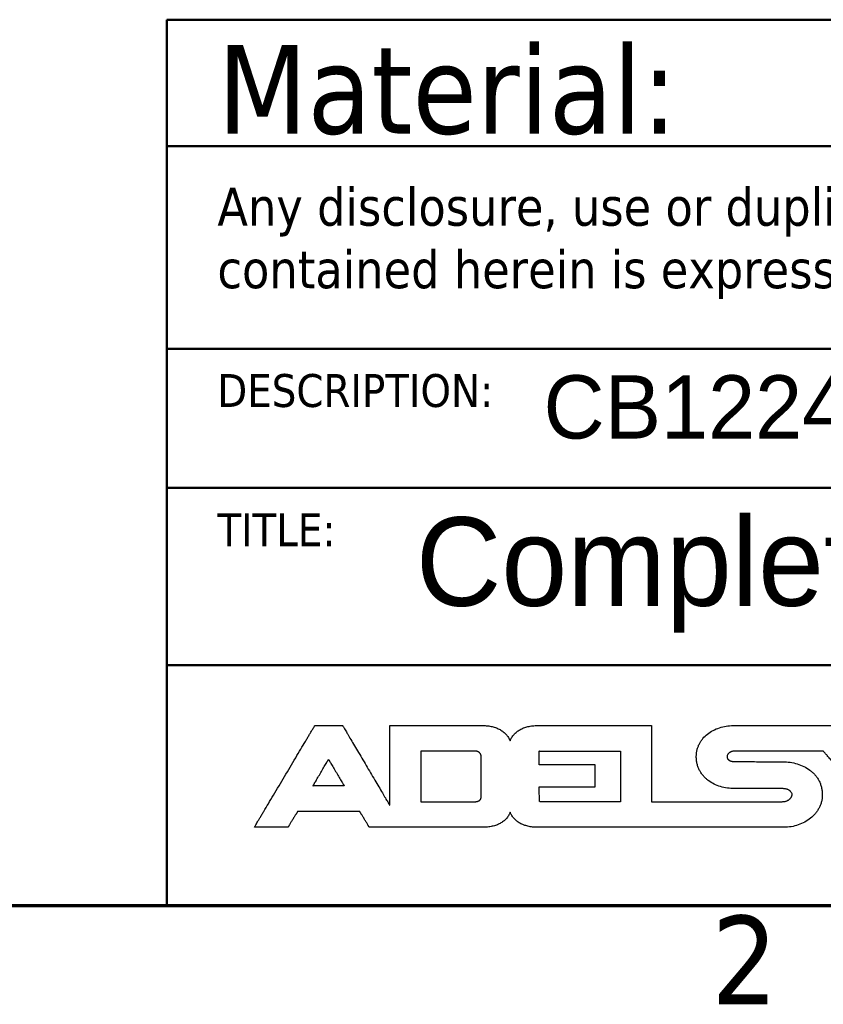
# Model space of a CAD drawing. Header units: millimetres. Extents: x -8 to 1688, y -8 to 1196.
# Tile 6 of 12: x 1145 to 1272, y 16 to 172. Entities that reach past the tile are written whole.
import ezdxf
from ezdxf.enums import TextEntityAlignment as Align

# ---------------------------------------------------------------- set-up
doc = ezdxf.new("R2010")
doc.units = ezdxf.units.MM
doc.header["$LTSCALE"] = 4
for name, color, linetype, lineweight in [('Bordo (ISO)', 7, 'Continuous', 70), ('Geometria schizzo (ISO)', 7, 'Continuous', 25), ('Simbolo (ISO)', 7, 'Continuous', 25), ('Titolo (ISO)', 7, 'Continuous', 50)]:
    doc.layers.add(name, color=color, linetype=linetype, lineweight=lineweight)
doc.styles.add('Stile testo106', font='tahoma.ttf')
doc.styles.add('Stile testo39', font='tahoma.ttf')
doc.styles.add('Stile testo96', font='txt')
doc.styles.add('Stile testo97', font='txt')
doc.styles.add('Testo nota (ISO)', font='tahoma.ttf')

# ---------------------------------------------------------------- blocks, each defined once
blk = doc.blocks.new('Bordi adel')
at = {"layer": 'Bordo (ISO)'}
blk.add_line((8, 8), (412, 8), dxfattribs=at)
at = {"layer": 'Simbolo (ISO)', "insert": (314.833, 7.6), "char_height": 3.5, "attachment_point": 2, "style": 'Testo nota (ISO)'}
blk.add_mtext('2', dxfattribs=at)
blk = doc.blocks.new('Cartigli ADEL system')
at = {"layer": 'Geometria schizzo (ISO)'}
for p, q in [((112.618, 100.01), (114.735, 100.01)), ((112.618, 97.979), (112.618, 100.01)), ((117.329, 99.997), (120.496, 99.997)), ((120.496, 99.997), (120.496, 97.991)), ((114.977, 99.796), (114.977, 98.193)), ((117.288, 99.447), (117.288, 99.967)), ((119.497, 99.447), (117.288, 99.447)), ((119.497, 98.58), (119.497, 99.447)), ((109.579, 98.624), (108.346, 98.624)), ((117.289, 98.58), (119.497, 98.58)), ((114.68, 97.979), (112.618, 97.979)), ((120.496, 97.991), (117.404, 97.991))]:
    blk.add_line(p, q, dxfattribs=at)
for points, knots in [([(106.029, 96.985), (106.032, 96.988), (106.041, 97.003), (106.06, 97.037), (106.092, 97.09), (106.135, 97.163), (106.189, 97.254), (106.253, 97.36), (106.325, 97.482), (106.436, 97.669), (106.59, 97.929), (106.864, 98.389), (107.223, 98.994), (107.583, 99.599), (107.856, 100.06), (108.011, 100.32), (108.122, 100.507), (108.194, 100.628), (108.257, 100.735), (108.311, 100.825), (108.354, 100.898), (108.386, 100.952), (108.406, 100.985), (108.415, 101), (108.417, 101.004)], [-0.4675195, -0.4675195, -0.4675195, -0.4675195, -0.4661783, -0.462269, -0.4559628, -0.4474308, -0.4368442, -0.4243744, -0.4101924, -0.3944696, -0.359086, -0.3195934, -0.2337597, -0.1479261, -0.1084335, -0.0730499, -0.0573271, -0.0431451, -0.0306753, -0.0200887, -0.0115567, -0.0052505, -0.0013412, 0, 0, 0, 0]), ([(108.417, 101.004), (108.418, 101.004), (108.422, 101.004), (108.431, 101.004), (108.446, 101.004), (108.466, 101.004), (108.491, 101.004), (108.52, 101.004), (108.553, 101.004), (108.604, 101.004), (108.675, 101.004), (108.801, 101.004), (108.967, 101.004), (109.133, 101.004), (109.259, 101.004), (109.33, 101.004), (109.381, 101.004), (109.414, 101.004), (109.443, 101.004), (109.468, 101.004), (109.488, 101.004), (109.503, 101.004), (109.512, 101.004), (109.516, 101.004), (109.517, 101.004)], [-0.1100027, -0.1100027, -0.1100027, -0.1100027, -0.1096871, -0.1087673, -0.1072835, -0.105276, -0.1027851, -0.0998511, -0.0965142, -0.0928148, -0.0844894, -0.0751971, -0.0550013, -0.0348055, -0.0255133, -0.0171879, -0.0134885, -0.0101516, -0.0072176, -0.0047267, -0.0027192, -0.0012354, -0.0003156, 0, 0, 0, 0]), ([(109.517, 101.004), (109.519, 101.001), (109.526, 100.989), (109.541, 100.963), (109.566, 100.921), (109.6, 100.864), (109.642, 100.793), (109.691, 100.709), (109.747, 100.614), (109.834, 100.468), (109.954, 100.264), (110.167, 99.903), (110.447, 99.429), (110.728, 98.954), (110.941, 98.593), (111.061, 98.39), (111.148, 98.243), (111.204, 98.148), (111.253, 98.064), (111.295, 97.993), (111.329, 97.936), (111.354, 97.894), (111.369, 97.868), (111.376, 97.856), (111.378, 97.853)], [-0.3659146, -0.3659146, -0.3659146, -0.3659146, -0.364865, -0.3618052, -0.3568695, -0.3501917, -0.341906, -0.3321461, -0.3210463, -0.3087405, -0.2810467, -0.250137, -0.1829573, -0.1157777, -0.0848679, -0.0571742, -0.0448683, -0.0337685, -0.0240087, -0.0157229, -0.0090451, -0.0041094, -0.0010497, 0, 0, 0, 0]), ([(111.378, 101.004), (111.381, 101.004), (111.395, 101.004), (111.425, 101.004), (111.474, 101.004), (111.541, 101.004), (111.623, 101.004), (111.721, 101.004), (111.831, 101.004), (112.002, 101.004), (112.239, 101.004), (112.659, 101.004), (113.211, 101.004), (113.763, 101.004), (114.183, 101.004), (114.419, 101.004), (114.59, 101.004), (114.701, 101.004), (114.798, 101.004), (114.881, 101.004), (114.947, 101.004), (114.996, 101.004), (115.026, 101.004), (115.04, 101.004), (115.044, 101.004)], [-0.3665778, -0.3665778, -0.3665778, -0.3665778, -0.3655263, -0.362461, -0.3575163, -0.3508265, -0.3425257, -0.3327482, -0.3216282, -0.3093001, -0.2815561, -0.2505903, -0.1832889, -0.1159875, -0.0850217, -0.0572778, -0.0449496, -0.0338297, -0.0240522, -0.0157514, -0.0090615, -0.0041168, -0.0010516, 0, 0, 0, 0]), ([(111.378, 97.853), (111.378, 97.856), (111.378, 97.868), (111.378, 97.894), (111.378, 97.936), (111.378, 97.993), (111.378, 98.064), (111.378, 98.148), (111.378, 98.243), (111.378, 98.39), (111.378, 98.593), (111.378, 98.954), (111.378, 99.429), (111.378, 99.903), (111.378, 100.264), (111.378, 100.468), (111.378, 100.614), (111.378, 100.709), (111.378, 100.793), (111.378, 100.864), (111.378, 100.921), (111.378, 100.963), (111.378, 100.989), (111.378, 101.001), (111.378, 101.004)], [-0.3150747, -0.3150747, -0.3150747, -0.3150747, -0.3141708, -0.3115362, -0.3072862, -0.3015363, -0.2944017, -0.2859979, -0.2764403, -0.2658442, -0.2419983, -0.2153831, -0.1575373, -0.0996916, -0.0730764, -0.0492304, -0.0386343, -0.0290767, -0.0206729, -0.0135384, -0.0077884, -0.0035384, -0.0009038, 0, 0, 0, 0]), ([(115.044, 101.004), (115.078, 101.004), (115.144, 101.003), (115.242, 100.994), (115.336, 100.982), (115.425, 100.964), (115.51, 100.941), (115.591, 100.913), (115.667, 100.881), (115.738, 100.844), (115.805, 100.803), (115.867, 100.758), (115.924, 100.708), (115.977, 100.655), (116.024, 100.597), (116.066, 100.536), (116.104, 100.472), (116.125, 100.426), (116.135, 100.403)], [-0.1323773, -0.1323773, -0.1323773, -0.1323773, -0.122169, -0.1123534, -0.1029069, -0.0938045, -0.0850194, -0.0765231, -0.0682851, -0.0602732, -0.0524533, -0.04479, -0.0372465, -0.029785, -0.0223674, -0.0149556, -0.007512, 0, 0, 0, 0]), ([(116.135, 100.403), (116.145, 100.426), (116.165, 100.471), (116.201, 100.534), (116.243, 100.595), (116.289, 100.652), (116.34, 100.705), (116.397, 100.755), (116.458, 100.8), (116.524, 100.842), (116.595, 100.879), (116.671, 100.912), (116.752, 100.94), (116.838, 100.963), (116.928, 100.981), (117.024, 100.994), (117.124, 101.003), (117.192, 101.004), (117.227, 101.004)], [-0.132577, -0.132577, -0.132577, -0.132577, -0.1251976, -0.117871, -0.1105629, -0.1032371, -0.0958556, -0.0883796, -0.0807693, -0.0729851, -0.0649878, -0.0567392, -0.0482022, -0.0393411, -0.0301218, -0.0205122, -0.0104813, 0, 0, 0, 0]), ([(117.227, 101.004), (117.23, 101.004), (117.242, 101.004), (117.269, 101.004), (117.313, 101.004), (117.372, 101.004), (117.446, 101.004), (117.533, 101.004), (117.631, 101.004), (117.784, 101.004), (117.995, 101.004), (118.369, 101.004), (118.862, 101.004), (119.354, 101.004), (119.728, 101.004), (119.939, 101.004), (120.092, 101.004), (120.19, 101.004), (120.277, 101.004), (120.351, 101.004), (120.41, 101.004), (120.454, 101.004), (120.481, 101.004), (120.493, 101.004), (120.496, 101.004)], [-0.3269059, -0.3269059, -0.3269059, -0.3269059, -0.3259681, -0.3232346, -0.318825, -0.3128591, -0.3054567, -0.2967373, -0.2868208, -0.2758268, -0.2510854, -0.2234708, -0.1634529, -0.1034351, -0.0758205, -0.051079, -0.0400851, -0.0301686, -0.0214492, -0.0140467, -0.0080809, -0.0036713, -0.0009378, 0, 0, 0, 0]), ([(120.496, 101.004), (120.496, 101.004), (120.497, 101.004), (120.5, 101.004), (120.503, 101.004), (120.508, 101.004), (120.514, 101.004), (120.521, 101.004), (120.529, 101.004), (120.541, 101.004), (120.558, 101.004), (120.588, 101.004), (120.628, 101.004), (120.668, 101.004), (120.698, 101.004), (120.715, 101.004), (120.727, 101.004), (120.735, 101.004), (120.742, 101.004), (120.748, 101.004), (120.753, 101.004), (120.757, 101.004), (120.759, 101.004), (120.76, 101.004), (120.76, 101.004)], [-0.02638332, -0.02638332, -0.02638332, -0.02638332, -0.02630763, -0.02608702, -0.02573114, -0.02524966, -0.02465223, -0.02394853, -0.0231482, -0.02226092, -0.02026414, -0.01803547, -0.01319166, -0.00834785, -0.00611918, -0.00412239, -0.00323511, -0.00243479, -0.00173108, -0.00113366, -0.00065218, -0.0002963, -0.00007568, 0, 0, 0, 0]), ([(120.76, 101.004), (120.761, 101.004), (120.764, 101.004), (120.772, 101.004), (120.785, 101.004), (120.803, 101.004), (120.824, 101.004), (120.85, 101.004), (120.879, 101.004), (120.924, 101.004), (120.986, 101.004), (121.097, 101.004), (121.242, 101.004), (121.387, 101.004), (121.497, 101.004), (121.559, 101.004), (121.604, 101.004), (121.633, 101.004), (121.659, 101.004), (121.681, 101.004), (121.698, 101.004), (121.711, 101.004), (121.719, 101.004), (121.722, 101.004), (121.723, 101.004)], [-0.09633724, -0.09633724, -0.09633724, -0.09633724, -0.09606088, -0.09525532, -0.09395585, -0.09219775, -0.09001628, -0.08744674, -0.0845244, -0.08128454, -0.07399339, -0.06585553, -0.04816862, -0.0304817, -0.02234384, -0.01505269, -0.01181284, -0.0088905, -0.00632096, -0.00413949, -0.00238138, -0.00108191, -0.00027636, 0, 0, 0, 0]), ([(121.723, 101.004), (121.723, 101.001), (121.723, 100.99), (121.723, 100.965), (121.723, 100.925), (121.723, 100.87), (121.723, 100.803), (121.723, 100.723), (121.723, 100.632), (121.723, 100.492), (121.723, 100.298), (121.723, 99.953), (121.723, 99.501), (121.723, 99.048), (121.723, 98.703), (121.723, 98.509), (121.723, 98.369), (121.723, 98.278), (121.723, 98.199), (121.723, 98.131), (121.723, 98.076), (121.723, 98.036), (121.723, 98.011), (121.723, 98), (121.723, 97.997)], [-0.300685, -0.300685, -0.300685, -0.300685, -0.2998224, -0.2973081, -0.2932523, -0.2877649, -0.2809562, -0.2729362, -0.2638151, -0.253703, -0.230946, -0.2055464, -0.1503425, -0.0951386, -0.0697389, -0.046982, -0.0368699, -0.0277488, -0.0197288, -0.0129201, -0.0074327, -0.0033768, -0.0008626, 0, 0, 0, 0]), ([(124.998, 98.513), (124.905, 98.517), (124.719, 98.525), (124.449, 98.587), (124.193, 98.686), (124, 98.803), (123.863, 98.916), (123.771, 99.011), (123.689, 99.115), (123.62, 99.229), (123.564, 99.353), (123.522, 99.487), (123.497, 99.631), (123.489, 99.775), (123.497, 99.914), (123.52, 100.044), (123.559, 100.167), (123.611, 100.283), (123.675, 100.392), (123.778, 100.527), (123.933, 100.676), (124.154, 100.819), (124.402, 100.924), (124.671, 100.991), (124.856, 101), (124.95, 101.004)], [-0.4311277, -0.4311277, -0.4311277, -0.4311277, -0.4032831, -0.3755588, -0.3482308, -0.3214328, -0.308193, -0.2950157, -0.2818298, -0.2685369, -0.2550103, -0.2410977, -0.2266253, -0.2114035, -0.1978824, -0.1847875, -0.1719774, -0.1593283, -0.1467365, -0.1341193, -0.1086095, -0.0824695, -0.0556198, -0.0281023, 0, 0, 0, 0]), ([(124.95, 101.004), (124.953, 101.004), (124.963, 101.004), (124.985, 101.004), (125.02, 101.004), (125.069, 101.004), (125.129, 101.004), (125.199, 101.004), (125.28, 101.004), (125.404, 101.004), (125.576, 101.004), (125.882, 101.004), (126.283, 101.004), (126.684, 101.004), (126.99, 101.004), (127.162, 101.004), (127.286, 101.004), (127.367, 101.004), (127.437, 101.004), (127.497, 101.004), (127.546, 101.004), (127.581, 101.004), (127.603, 101.004), (127.613, 101.004), (127.616, 101.004)], [-0.2665766, -0.2665766, -0.2665766, -0.2665766, -0.2658119, -0.2635829, -0.2599871, -0.2551222, -0.2490858, -0.2419756, -0.2338891, -0.224924, -0.2047486, -0.1822301, -0.1332883, -0.0843465, -0.0618281, -0.0416526, -0.0326875, -0.0246011, -0.0174908, -0.0114545, -0.0065896, -0.0029938, -0.0007647, 0, 0, 0, 0]), ([(127.616, 101.004), (127.617, 101.004), (127.623, 101.004), (127.635, 101.004), (127.655, 101.004), (127.682, 101.004), (127.716, 101.004), (127.755, 101.004), (127.8, 101.004), (127.87, 101.004), (127.966, 101.004), (128.137, 101.004), (128.362, 101.004), (128.586, 101.004), (128.757, 101.004), (128.854, 101.004), (128.923, 101.004), (128.968, 101.004), (129.008, 101.004), (129.041, 101.004), (129.068, 101.004), (129.088, 101.004), (129.101, 101.004), (129.106, 101.004), (129.108, 101.004)], [-0.149167, -0.149167, -0.149167, -0.149167, -0.1487391, -0.1474918, -0.1454797, -0.1427575, -0.1393798, -0.1354011, -0.1308762, -0.1258597, -0.1145702, -0.1019697, -0.0745835, -0.0471974, -0.0345968, -0.0233074, -0.0182908, -0.0137659, -0.0097873, -0.0064095, -0.0036873, -0.0016752, -0.0004279, 0, 0, 0, 0]), ([(114.735, 100.01), (114.744, 100.009), (114.761, 100.009), (114.787, 100.006), (114.811, 100.001), (114.833, 99.994), (114.855, 99.985), (114.875, 99.974), (114.893, 99.962), (114.91, 99.948), (114.925, 99.933), (114.939, 99.917), (114.95, 99.899), (114.96, 99.88), (114.968, 99.86), (114.973, 99.84), (114.977, 99.818), (114.977, 99.803), (114.977, 99.796)], [0, 0, 0, 0, 0.00262962, 0.00516579, 0.00761795, 0.00999524, 0.01230663, 0.01456098, 0.01676712, 0.018934, 0.02107079, 0.02318701, 0.02529262, 0.02739817, 0.02951484, 0.0316545, 0.0338297, 0.03605366, 0.03605366, 0.03605366, 0.03605366]), ([(117.288, 99.967), (117.288, 99.969), (117.288, 99.971), (117.288, 99.974), (117.288, 99.977), (117.288, 99.98), (117.288, 99.983), (117.288, 99.985), (117.289, 99.988), (117.289, 99.99), (117.289, 99.992), (117.29, 99.994), (117.29, 99.995), (117.29, 99.997), (117.291, 99.998), (117.291, 99.999), (117.291, 100), (117.291, 100.001), (117.291, 100.001)], [-0.003382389, -0.003382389, -0.003382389, -0.003382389, -0.003029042, -0.002696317, -0.002383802, -0.0020911, -0.001817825, -0.001563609, -0.001328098, -0.001110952, -0.00091185, -0.000730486, -0.000566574, -0.000419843, -0.000290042, -0.000176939, -0.000080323, 0, 0, 0, 0]), ([(117.291, 100.001), (117.292, 100.001), (117.292, 100.001), (117.293, 100.001), (117.294, 100.001), (117.295, 100.001), (117.297, 100.001), (117.298, 100), (117.3, 100), (117.302, 100), (117.304, 99.999), (117.306, 99.999), (117.309, 99.998), (117.312, 99.998), (117.316, 99.998), (117.319, 99.998), (117.322, 99.997), (117.324, 99.997), (117.326, 99.997), (117.328, 99.997), (117.329, 99.997)], [-0.003782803, -0.003782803, -0.003782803, -0.003782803, -0.003694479, -0.003603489, -0.003504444, -0.003393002, -0.003265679, -0.003119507, -0.002951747, -0.00275971, -0.002540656, -0.002291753, -0.002010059, -0.001692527, -0.001336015, -0.000937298, -0.000721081, -0.000493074, -0.000252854, 0, 0, 0, 0]), ([(125.004, 99.992), (124.992, 99.992), (124.967, 99.991), (124.932, 99.987), (124.899, 99.98), (124.869, 99.97), (124.842, 99.959), (124.817, 99.946), (124.795, 99.931), (124.775, 99.915), (124.758, 99.898), (124.739, 99.875), (124.721, 99.844), (124.708, 99.807), (124.704, 99.772), (124.708, 99.74), (124.719, 99.71), (124.735, 99.684), (124.752, 99.664), (124.768, 99.649), (124.787, 99.635), (124.809, 99.622), (124.834, 99.61), (124.863, 99.6), (124.895, 99.591), (124.93, 99.585), (124.97, 99.581), (124.997, 99.58), (125.012, 99.58)], [-0.08103445, -0.08103445, -0.08103445, -0.08103445, -0.07720865, -0.07364449, -0.07031416, -0.06719126, -0.06425121, -0.06147176, -0.05883337, -0.05631954, -0.05391702, -0.05161583, -0.04729848, -0.04333923, -0.03974517, -0.03701043, -0.03379157, -0.03009523, -0.02804916, -0.02585522, -0.0234944, -0.0209436, -0.01817622, -0.01516282, -0.01187191, -0.00827049, -0.00432466, 0, 0, 0, 0]), ([(128.511, 99.992), (128.507, 99.992), (128.494, 99.992), (128.465, 99.992), (128.418, 99.992), (128.355, 99.992), (128.276, 99.992), (128.183, 99.992), (128.077, 99.992), (127.914, 99.992), (127.687, 99.992), (127.285, 99.992), (126.758, 99.992), (126.23, 99.992), (125.828, 99.992), (125.601, 99.992), (125.438, 99.992), (125.332, 99.992), (125.239, 99.992), (125.16, 99.992), (125.097, 99.992), (125.05, 99.992), (125.021, 99.992), (125.008, 99.992), (125.004, 99.992)], [-0.3506314, -0.3506314, -0.3506314, -0.3506314, -0.3496256, -0.3466937, -0.3419641, -0.3355652, -0.3276255, -0.3182734, -0.3076371, -0.2958453, -0.2693082, -0.2396895, -0.1753157, -0.110942, -0.0813232, -0.0547862, -0.0429943, -0.0323581, -0.0230059, -0.0150662, -0.0086673, -0.0039378, -0.0010058, 0, 0, 0, 0]), ([(130.197, 98.084), (130.195, 98.086), (130.189, 98.093), (130.175, 98.109), (130.153, 98.135), (130.122, 98.169), (130.084, 98.212), (130.039, 98.263), (129.988, 98.32), (129.91, 98.409), (129.801, 98.532), (129.608, 98.751), (129.354, 99.038), (129.1, 99.325), (128.907, 99.544), (128.798, 99.667), (128.719, 99.756), (128.668, 99.813), (128.624, 99.864), (128.586, 99.907), (128.555, 99.942), (128.533, 99.967), (128.519, 99.983), (128.512, 99.99), (128.511, 99.992)], [-0.2545855, -0.2545855, -0.2545855, -0.2545855, -0.2538552, -0.2517264, -0.2482924, -0.2436463, -0.2378815, -0.2310911, -0.2233683, -0.2148065, -0.1955386, -0.1740331, -0.1272928, -0.0805524, -0.0590469, -0.039779, -0.0312172, -0.0234945, -0.0167041, -0.0109392, -0.0062932, -0.0028591, -0.0007303, 0, 0, 0, 0]), ([(108.346, 98.624), (108.347, 98.625), (108.349, 98.628), (108.354, 98.637), (108.362, 98.651), (108.374, 98.67), (108.387, 98.693), (108.404, 98.721), (108.422, 98.753), (108.451, 98.801), (108.491, 98.869), (108.561, 98.988), (108.654, 99.145), (108.746, 99.303), (108.817, 99.422), (108.856, 99.49), (108.885, 99.538), (108.903, 99.57), (108.92, 99.597), (108.934, 99.621), (108.945, 99.64), (108.953, 99.654), (108.958, 99.662), (108.96, 99.666), (108.961, 99.667)], [-0.1211221, -0.1211221, -0.1211221, -0.1211221, -0.1207747, -0.1197619, -0.1181281, -0.1159177, -0.113175, -0.1099444, -0.1062702, -0.1021968, -0.0930298, -0.0827983, -0.0605611, -0.0383238, -0.0280923, -0.0189253, -0.014852, -0.0111778, -0.0079472, -0.0052045, -0.002994, -0.0013603, -0.0003475, 0, 0, 0, 0]), ([(108.961, 99.667), (108.961, 99.666), (108.964, 99.662), (108.969, 99.654), (108.977, 99.64), (108.988, 99.621), (109.002, 99.597), (109.019, 99.57), (109.037, 99.538), (109.066, 99.49), (109.106, 99.422), (109.177, 99.303), (109.27, 99.145), (109.363, 98.988), (109.434, 98.869), (109.474, 98.801), (109.503, 98.753), (109.522, 98.721), (109.538, 98.693), (109.552, 98.67), (109.563, 98.651), (109.571, 98.637), (109.576, 98.628), (109.579, 98.625), (109.579, 98.624)], [-0.1213229, -0.1213229, -0.1213229, -0.1213229, -0.1209749, -0.1199604, -0.1183239, -0.1161098, -0.1133626, -0.1101266, -0.1064464, -0.1023662, -0.0931841, -0.0829356, -0.0606615, -0.0383873, -0.0281389, -0.0189567, -0.0148766, -0.0111963, -0.0079603, -0.0052131, -0.002999, -0.0013625, -0.000348, 0, 0, 0, 0]), ([(125.012, 99.58), (125.013, 99.58), (125.02, 99.58), (125.036, 99.58), (125.062, 99.58), (125.096, 99.58), (125.139, 99.58), (125.189, 99.58), (125.247, 99.579), (125.335, 99.579), (125.458, 99.579), (125.676, 99.578), (125.962, 99.577), (126.248, 99.577), (126.466, 99.576), (126.588, 99.576), (126.677, 99.575), (126.734, 99.575), (126.785, 99.575), (126.828, 99.575), (126.862, 99.575), (126.887, 99.575), (126.903, 99.575), (126.91, 99.575), (126.912, 99.575)], [-0.1900446, -0.1900446, -0.1900446, -0.1900446, -0.1894994, -0.1879103, -0.1853469, -0.1818786, -0.1775753, -0.1725063, -0.1667414, -0.1603501, -0.1459669, -0.1299133, -0.0950223, -0.0601313, -0.0440777, -0.0296945, -0.0233032, -0.0175383, -0.0124694, -0.008166, -0.0046978, -0.0021343, -0.0005452, 0, 0, 0, 0]), ([(126.912, 99.575), (127.008, 99.571), (127.2, 99.562), (127.481, 99.497), (127.745, 99.394), (127.945, 99.273), (128.087, 99.156), (128.183, 99.058), (128.267, 98.951), (128.339, 98.833), (128.397, 98.706), (128.44, 98.568), (128.466, 98.422), (128.475, 98.274), (128.467, 98.131), (128.442, 97.998), (128.402, 97.871), (128.348, 97.751), (128.28, 97.637), (128.173, 97.495), (128.011, 97.337), (127.781, 97.185), (127.523, 97.072), (127.243, 96.999), (127.05, 96.989), (126.952, 96.985)], [-0.4472292, -0.4472292, -0.4472292, -0.4472292, -0.418375, -0.3896414, -0.3613149, -0.3335485, -0.3198431, -0.3062172, -0.2926028, -0.2789037, -0.264995, -0.250724, -0.2359149, -0.2203743, -0.2065494, -0.193076, -0.1798172, -0.1666573, -0.1535033, -0.1402844, -0.1135004, -0.0860622, -0.0579513, -0.0292389, 0, 0, 0, 0]), ([(117.291, 98.001), (117.291, 98.001), (117.291, 98.003), (117.291, 98.008), (117.291, 98.016), (117.291, 98.026), (117.291, 98.039), (117.291, 98.055), (117.291, 98.072), (117.29, 98.099), (117.29, 98.137), (117.29, 98.203), (117.29, 98.29), (117.289, 98.377), (117.289, 98.444), (117.289, 98.481), (117.289, 98.508), (117.289, 98.526), (117.289, 98.541), (117.289, 98.554), (117.289, 98.564), (117.289, 98.572), (117.289, 98.577), (117.289, 98.579), (117.289, 98.58)], [-0.05792012, -0.05792012, -0.05792012, -0.05792012, -0.05775397, -0.05726965, -0.05648838, -0.05543136, -0.05411982, -0.05257495, -0.05081797, -0.0488701, -0.0444865, -0.03959383, -0.02896006, -0.01832629, -0.01343362, -0.00905002, -0.00710214, -0.00534517, -0.0038003, -0.00248876, -0.00143174, -0.00065047, -0.00016615, 0, 0, 0, 0]), ([(126.905, 98.513), (126.903, 98.513), (126.896, 98.513), (126.88, 98.513), (126.855, 98.513), (126.82, 98.513), (126.777, 98.513), (126.727, 98.513), (126.669, 98.513), (126.58, 98.513), (126.457, 98.513), (126.238, 98.513), (125.951, 98.513), (125.664, 98.513), (125.446, 98.513), (125.322, 98.513), (125.234, 98.513), (125.176, 98.513), (125.125, 98.513), (125.082, 98.513), (125.048, 98.513), (125.022, 98.513), (125.007, 98.513), (124.999, 98.513), (124.998, 98.513)], [-0.1907252, -0.1907252, -0.1907252, -0.1907252, -0.190178, -0.1885832, -0.1860106, -0.1825299, -0.1782112, -0.1731241, -0.1673385, -0.1609244, -0.1464896, -0.1303785, -0.0953626, -0.0603466, -0.0442356, -0.0298008, -0.0233866, -0.0176011, -0.012514, -0.0081952, -0.0047146, -0.0021419, -0.0005471, 0, 0, 0, 0]), ([(126.891, 97.997), (126.907, 97.997), (126.938, 97.998), (126.983, 98.005), (127.025, 98.014), (127.063, 98.027), (127.098, 98.043), (127.13, 98.061), (127.159, 98.081), (127.184, 98.103), (127.207, 98.125), (127.226, 98.148), (127.242, 98.171), (127.256, 98.194), (127.266, 98.216), (127.273, 98.237), (127.278, 98.256), (127.28, 98.28), (127.275, 98.31), (127.26, 98.348), (127.238, 98.38), (127.216, 98.405), (127.195, 98.423), (127.171, 98.441), (127.144, 98.458), (127.113, 98.473), (127.079, 98.486), (127.041, 98.497), (126.999, 98.505), (126.953, 98.511), (126.921, 98.512), (126.905, 98.513)], [-0.1003761, -0.1003761, -0.1003761, -0.1003761, -0.0955628, -0.0910439, -0.0867821, -0.0827459, -0.0789094, -0.0752537, -0.0717661, -0.0684402, -0.0652759, -0.062278, -0.0594559, -0.0568226, -0.0543936, -0.0521855, -0.0502141, -0.0484907, -0.0450738, -0.0410252, -0.0363421, -0.0337487, -0.0309769, -0.0280128, -0.0248387, -0.0214335, -0.0177728, -0.0138296, -0.0095741, -0.0049752, 0, 0, 0, 0]), ([(114.977, 98.193), (114.977, 98.184), (114.977, 98.166), (114.974, 98.141), (114.968, 98.117), (114.961, 98.096), (114.951, 98.076), (114.939, 98.058), (114.924, 98.042), (114.907, 98.029), (114.888, 98.016), (114.866, 98.006), (114.841, 97.997), (114.814, 97.991), (114.785, 97.985), (114.752, 97.982), (114.717, 97.979), (114.693, 97.979), (114.68, 97.979)], [0, 0, 0, 0, 0.0027376, 0.00528788, 0.00767737, 0.00993863, 0.01211036, 0.01423667, 0.01636501, 0.01854325, 0.02081673, 0.02322601, 0.02580588, 0.02858533, 0.03158819, 0.03483397, 0.03833869, 0.04211568, 0.04211568, 0.04211568, 0.04211568]), ([(117.404, 97.991), (117.4, 97.991), (117.394, 97.991), (117.385, 97.992), (117.376, 97.992), (117.367, 97.992), (117.359, 97.992), (117.351, 97.993), (117.343, 97.993), (117.336, 97.994), (117.329, 97.995), (117.321, 97.996), (117.311, 97.997), (117.301, 97.999), (117.294, 98), (117.291, 98.001)], [-0.01132375, -0.01132375, -0.01132375, -0.01132375, -0.01034622, -0.00940814, -0.00850874, -0.00764728, -0.00682301, -0.0060352, -0.0052831, -0.00456597, -0.00388307, -0.00323367, -0.00203248, -0.00095652, 0, 0, 0, 0]), ([(121.723, 97.997), (121.726, 97.997), (121.736, 97.997), (121.758, 97.997), (121.794, 97.997), (121.843, 97.997), (121.904, 97.997), (121.976, 97.997), (122.057, 97.997), (122.183, 97.997), (122.357, 97.997), (122.667, 97.997), (123.073, 97.997), (123.48, 97.997), (123.789, 97.997), (123.964, 97.997), (124.089, 97.997), (124.171, 97.997), (124.243, 97.997), (124.303, 97.997), (124.352, 97.997), (124.388, 97.997), (124.411, 97.997), (124.421, 97.997), (124.423, 97.997)], [-0.2699969, -0.2699969, -0.2699969, -0.2699969, -0.2692224, -0.2669648, -0.2633228, -0.2583955, -0.2522817, -0.2450802, -0.23689, -0.2278099, -0.2073756, -0.1845682, -0.1349985, -0.0854287, -0.0626214, -0.042187, -0.0331069, -0.0249167, -0.0177153, -0.0116014, -0.0066741, -0.0030322, -0.0007745, 0, 0, 0, 0]), ([(124.423, 97.997), (124.426, 97.997), (124.435, 97.997), (124.455, 97.997), (124.488, 97.997), (124.533, 97.997), (124.589, 97.997), (124.654, 97.997), (124.729, 97.997), (124.844, 97.997), (125.003, 97.997), (125.286, 97.997), (125.657, 97.997), (126.029, 97.997), (126.312, 97.997), (126.471, 97.997), (126.586, 97.997), (126.661, 97.997), (126.726, 97.997), (126.782, 97.997), (126.826, 97.997), (126.859, 97.997), (126.88, 97.997), (126.889, 97.997), (126.891, 97.997)], [-0.2467993, -0.2467993, -0.2467993, -0.2467993, -0.2460913, -0.2440276, -0.2406986, -0.2361946, -0.2306061, -0.2240234, -0.2165369, -0.2082369, -0.1895583, -0.1687105, -0.1233997, -0.0780888, -0.057241, -0.0385624, -0.0302624, -0.0227759, -0.0161932, -0.0106047, -0.0061007, -0.0027717, -0.000708, 0, 0, 0, 0]), ([(107.736, 97.606), (107.736, 97.605), (107.735, 97.603), (107.731, 97.598), (107.726, 97.589), (107.719, 97.578), (107.711, 97.564), (107.701, 97.548), (107.689, 97.529), (107.672, 97.5), (107.647, 97.46), (107.604, 97.389), (107.546, 97.295), (107.489, 97.202), (107.446, 97.13), (107.421, 97.09), (107.403, 97.061), (107.392, 97.043), (107.382, 97.026), (107.373, 97.012), (107.366, 97.001), (107.361, 96.993), (107.358, 96.987), (107.357, 96.985), (107.356, 96.985)], [-0.07282511, -0.07282511, -0.07282511, -0.07282511, -0.0726162, -0.07200725, -0.07102493, -0.06969591, -0.06804686, -0.06610444, -0.06389533, -0.06144619, -0.05593452, -0.04978279, -0.03641256, -0.02304232, -0.01689059, -0.01137892, -0.00892979, -0.00672068, -0.00477826, -0.0031292, -0.00180018, -0.00081786, -0.00020891, 0, 0, 0, 0]), ([(110.196, 97.606), (110.194, 97.606), (110.185, 97.606), (110.164, 97.606), (110.132, 97.606), (110.087, 97.606), (110.032, 97.606), (109.966, 97.606), (109.892, 97.606), (109.777, 97.606), (109.619, 97.606), (109.337, 97.606), (108.966, 97.606), (108.596, 97.606), (108.314, 97.606), (108.155, 97.606), (108.041, 97.606), (107.966, 97.606), (107.901, 97.606), (107.846, 97.606), (107.801, 97.606), (107.768, 97.606), (107.748, 97.606), (107.739, 97.606), (107.736, 97.606)], [-0.2459961, -0.2459961, -0.2459961, -0.2459961, -0.2452904, -0.2432335, -0.2399153, -0.235426, -0.2298556, -0.2232943, -0.2158322, -0.2075592, -0.1889414, -0.1681614, -0.1229981, -0.0778347, -0.0570548, -0.0384369, -0.030164, -0.0227018, -0.0161405, -0.0105701, -0.0060808, -0.0027627, -0.0007057, 0, 0, 0, 0]), ([(110.57, 96.985), (110.569, 96.985), (110.568, 96.987), (110.565, 96.993), (110.56, 97.001), (110.553, 97.012), (110.545, 97.026), (110.535, 97.043), (110.523, 97.061), (110.506, 97.09), (110.482, 97.13), (110.439, 97.202), (110.383, 97.295), (110.327, 97.389), (110.284, 97.46), (110.26, 97.5), (110.242, 97.529), (110.231, 97.548), (110.221, 97.564), (110.213, 97.578), (110.206, 97.589), (110.201, 97.598), (110.198, 97.603), (110.197, 97.605), (110.196, 97.606)], [-0.07247417, -0.07247417, -0.07247417, -0.07247417, -0.07226627, -0.07166026, -0.07068267, -0.06936005, -0.06771894, -0.06578588, -0.06358742, -0.06115008, -0.05566498, -0.04954289, -0.03623709, -0.02293128, -0.0168092, -0.01132409, -0.00888676, -0.00668829, -0.00475523, -0.00311412, -0.00179151, -0.00081392, -0.0002079, 0, 0, 0, 0]), ([(116.137, 97.576), (116.127, 97.552), (116.106, 97.506), (116.069, 97.441), (116.027, 97.38), (115.979, 97.323), (115.927, 97.27), (115.87, 97.222), (115.808, 97.177), (115.741, 97.137), (115.67, 97.102), (115.593, 97.071), (115.513, 97.044), (115.427, 97.023), (115.338, 97.006), (115.243, 96.994), (115.145, 96.986), (115.078, 96.985), (115.044, 96.985)], [-0.132306, -0.132306, -0.132306, -0.132306, -0.1247164, -0.1172403, -0.1098319, -0.1024444, -0.0950309, -0.0875447, -0.0799405, -0.0721752, -0.0642082, -0.0560016, -0.0475208, -0.0387342, -0.0296133, -0.0201323, -0.0102682, 0, 0, 0, 0]), ([(117.227, 96.985), (117.192, 96.985), (117.124, 96.986), (117.023, 96.994), (116.928, 97.007), (116.838, 97.025), (116.752, 97.048), (116.671, 97.075), (116.596, 97.107), (116.525, 97.143), (116.459, 97.184), (116.398, 97.229), (116.342, 97.277), (116.291, 97.33), (116.244, 97.386), (116.203, 97.446), (116.167, 97.509), (116.147, 97.553), (116.137, 97.576)], [-0.1318794, -0.1318794, -0.1318794, -0.1318794, -0.1213784, -0.1113392, -0.1017328, -0.0925282, -0.0836927, -0.0751917, -0.0669888, -0.0590457, -0.0513229, -0.0437796, -0.0363744, -0.0290658, -0.0218129, -0.0145759, -0.0073169, 0, 0, 0, 0]), ([(107.356, 96.985), (107.355, 96.985), (107.35, 96.985), (107.339, 96.985), (107.321, 96.985), (107.297, 96.985), (107.267, 96.985), (107.232, 96.985), (107.192, 96.985), (107.13, 96.985), (107.045, 96.985), (106.893, 96.985), (106.693, 96.985), (106.493, 96.985), (106.341, 96.985), (106.255, 96.985), (106.194, 96.985), (106.153, 96.985), (106.118, 96.985), (106.088, 96.985), (106.064, 96.985), (106.047, 96.985), (106.036, 96.985), (106.031, 96.985), (106.029, 96.985)], [-0.1326882, -0.1326882, -0.1326882, -0.1326882, -0.1323075, -0.131198, -0.1294082, -0.1269867, -0.1239821, -0.120443, -0.116418, -0.1119557, -0.1019133, -0.0907048, -0.0663441, -0.0419834, -0.0307748, -0.0207325, -0.0162702, -0.0122451, -0.008706, -0.0057014, -0.00328, -0.0014902, -0.0003806, 0, 0, 0, 0]), ([(111.712, 96.985), (111.711, 96.985), (111.706, 96.985), (111.697, 96.985), (111.682, 96.985), (111.661, 96.985), (111.635, 96.985), (111.605, 96.985), (111.57, 96.985), (111.517, 96.985), (111.444, 96.985), (111.313, 96.985), (111.141, 96.985), (110.969, 96.985), (110.838, 96.985), (110.764, 96.985), (110.711, 96.985), (110.676, 96.985), (110.646, 96.985), (110.62, 96.985), (110.6, 96.985), (110.584, 96.985), (110.575, 96.985), (110.571, 96.985), (110.57, 96.985)], [-0.1142194, -0.1142194, -0.1142194, -0.1142194, -0.1138918, -0.1129367, -0.111396, -0.1093115, -0.1067252, -0.1036787, -0.1002139, -0.0963726, -0.0877281, -0.0780797, -0.0571097, -0.0361397, -0.0264913, -0.0178468, -0.0140055, -0.0105408, -0.0074943, -0.0049079, -0.0028234, -0.0012827, -0.0003277, 0, 0, 0, 0]), ([(111.897, 96.985), (111.897, 96.985), (111.896, 96.985), (111.895, 96.985), (111.892, 96.985), (111.889, 96.985), (111.885, 96.985), (111.88, 96.985), (111.874, 96.985), (111.866, 96.985), (111.854, 96.985), (111.832, 96.985), (111.804, 96.985), (111.777, 96.985), (111.755, 96.985), (111.743, 96.985), (111.735, 96.985), (111.729, 96.985), (111.724, 96.985), (111.72, 96.985), (111.717, 96.985), (111.714, 96.985), (111.713, 96.985), (111.712, 96.985), (111.712, 96.985)], [-0.01852743, -0.01852743, -0.01852743, -0.01852743, -0.01847428, -0.01831936, -0.01806945, -0.01773133, -0.0173118, -0.01681763, -0.01625561, -0.01563252, -0.0142303, -0.01266524, -0.00926372, -0.0058622, -0.00429713, -0.00289491, -0.00227183, -0.00170981, -0.00121564, -0.0007961, -0.00045798, -0.00020807, -0.00005315, 0, 0, 0, 0]), ([(115.044, 96.985), (115.041, 96.985), (115.029, 96.985), (115.003, 96.985), (114.961, 96.985), (114.904, 96.985), (114.833, 96.985), (114.749, 96.985), (114.654, 96.985), (114.508, 96.985), (114.305, 96.985), (113.944, 96.985), (113.47, 96.985), (112.997, 96.985), (112.636, 96.985), (112.433, 96.985), (112.286, 96.985), (112.191, 96.985), (112.108, 96.985), (112.037, 96.985), (111.98, 96.985), (111.938, 96.985), (111.912, 96.985), (111.9, 96.985), (111.897, 96.985)], [-0.3146505, -0.3146505, -0.3146505, -0.3146505, -0.3137479, -0.3111168, -0.3068726, -0.3011304, -0.2940054, -0.2856129, -0.2760682, -0.2654864, -0.2416725, -0.2150931, -0.1573252, -0.0995574, -0.072978, -0.0491641, -0.0385823, -0.0290376, -0.0206451, -0.0135201, -0.0077779, -0.0035337, -0.0009026, 0, 0, 0, 0]), ([(120.496, 96.985), (120.493, 96.985), (120.481, 96.985), (120.454, 96.985), (120.41, 96.985), (120.351, 96.985), (120.277, 96.985), (120.19, 96.985), (120.092, 96.985), (119.939, 96.985), (119.728, 96.985), (119.354, 96.985), (118.862, 96.985), (118.369, 96.985), (117.995, 96.985), (117.784, 96.985), (117.631, 96.985), (117.533, 96.985), (117.446, 96.985), (117.372, 96.985), (117.313, 96.985), (117.269, 96.985), (117.242, 96.985), (117.23, 96.985), (117.227, 96.985)], [-0.3269059, -0.3269059, -0.3269059, -0.3269059, -0.3259681, -0.3232346, -0.318825, -0.3128591, -0.3054567, -0.2967373, -0.2868208, -0.2758268, -0.2510854, -0.2234708, -0.1634529, -0.1034351, -0.0758205, -0.051079, -0.0400851, -0.0301686, -0.0214492, -0.0140467, -0.0080809, -0.0036713, -0.0009378, 0, 0, 0, 0]), ([(120.76, 96.985), (120.76, 96.985), (120.759, 96.985), (120.757, 96.985), (120.753, 96.985), (120.748, 96.985), (120.742, 96.985), (120.735, 96.985), (120.727, 96.985), (120.715, 96.985), (120.698, 96.985), (120.668, 96.985), (120.628, 96.985), (120.588, 96.985), (120.558, 96.985), (120.541, 96.985), (120.529, 96.985), (120.521, 96.985), (120.514, 96.985), (120.508, 96.985), (120.503, 96.985), (120.5, 96.985), (120.497, 96.985), (120.496, 96.985), (120.496, 96.985)], [-0.02638332, -0.02638332, -0.02638332, -0.02638332, -0.02630763, -0.02608702, -0.02573114, -0.02524966, -0.02465223, -0.02394853, -0.0231482, -0.02226092, -0.02026414, -0.01803547, -0.01319166, -0.00834785, -0.00611918, -0.00412239, -0.00323511, -0.00243479, -0.00173108, -0.00113366, -0.00065218, -0.0002963, -0.00007568, 0, 0, 0, 0]), ([(123.756, 96.985), (123.753, 96.985), (123.742, 96.985), (123.717, 96.985), (123.677, 96.985), (123.623, 96.985), (123.556, 96.985), (123.476, 96.985), (123.385, 96.985), (123.246, 96.985), (123.052, 96.985), (122.709, 96.985), (122.258, 96.985), (121.807, 96.985), (121.464, 96.985), (121.27, 96.985), (121.131, 96.985), (121.04, 96.985), (120.961, 96.985), (120.893, 96.985), (120.839, 96.985), (120.799, 96.985), (120.774, 96.985), (120.763, 96.985), (120.76, 96.985)], [-0.2996246, -0.2996246, -0.2996246, -0.2996246, -0.2987651, -0.2962597, -0.2922181, -0.2867501, -0.2799654, -0.2719737, -0.2628847, -0.2528083, -0.2301316, -0.2048215, -0.1498123, -0.0948031, -0.069493, -0.0468163, -0.0367399, -0.0276509, -0.0196592, -0.0128745, -0.0074065, -0.0033649, -0.0008595, 0, 0, 0, 0]), ([(126.952, 96.985), (126.949, 96.985), (126.937, 96.985), (126.911, 96.985), (126.868, 96.985), (126.81, 96.985), (126.738, 96.985), (126.654, 96.985), (126.557, 96.985), (126.408, 96.985), (126.202, 96.985), (125.835, 96.985), (125.354, 96.985), (124.873, 96.985), (124.507, 96.985), (124.3, 96.985), (124.152, 96.985), (124.055, 96.985), (123.97, 96.985), (123.898, 96.985), (123.84, 96.985), (123.798, 96.985), (123.771, 96.985), (123.759, 96.985), (123.756, 96.985)], [-0.3196185, -0.3196185, -0.3196185, -0.3196185, -0.3187016, -0.3160291, -0.3117178, -0.3058849, -0.2986475, -0.2901225, -0.280427, -0.2696781, -0.2454882, -0.2184892, -0.1598093, -0.1011293, -0.0741303, -0.0499404, -0.0391915, -0.029496, -0.0209711, -0.0137336, -0.0079007, -0.0035895, -0.0009169, 0, 0, 0, 0])]:
    blk.add_open_spline(points, degree=3, knots=knots, dxfattribs=at)
at = {"layer": 'Titolo (ISO)'}
for p, q in [((102.567, 128.891), (222.567, 128.891)), ((102.567, 93.891), (102.567, 128.891)), ((102.567, 123.891), (102.567, 128.891)), ((102.567, 128.891), (202.567, 128.891)), ((202.567, 123.891), (102.567, 123.891)), ((102.567, 115.891), (102.567, 123.891)), ((102.567, 123.891), (177.567, 123.891)), ((177.567, 115.891), (102.567, 115.891)), ((102.567, 110.391), (102.567, 115.891)), ((102.567, 115.891), (187.567, 115.891)), ((187.567, 110.391), (102.567, 110.391)), ((102.567, 103.391), (102.567, 110.391)), ((102.567, 110.391), (187.567, 110.391)), ((187.567, 103.391), (102.567, 103.391)), ((222.567, 93.891), (102.567, 93.891))]:
    blk.add_line(p, q, dxfattribs=at)
at = {"layer": 'Titolo (ISO)', "insert": (104.567, 127.891), "char_height": 3.5, "width": 18.5466, "attachment_point": 1, "style": 'Testo nota (ISO)'}
blk.add_mtext('Material:', dxfattribs=at)
at = {"layer": 'Titolo (ISO)', "insert": (104.567, 122.253), "char_height": 1.5, "width": 72.265, "attachment_point": 1, "line_spacing_factor": 0.987884, "style": 'Testo nota (ISO)'}
blk.add_mtext('\\fTahoma|b0|i0;\\H1.5000;Any disclosure, use or duplication of this document or of any of the information contained herein is expressly prohibited. All rights reserved.', dxfattribs=at)
at = {"layer": 'Titolo (ISO)', "char_height": 1.3, "attachment_point": 1, "style": 'Testo nota (ISO)'}
for s, insert in [('\\fTahoma|b0|i0;\\H1.3000;DESCRIPTION:', (104.567, 114.891)), ('\\fTahoma|b0|i0;\\H1.3000;TITLE:', (104.567, 109.391))]:
    blk.add_mtext(s, dxfattribs=dict(at, insert=insert))
at = {"layer": 'Titolo (ISO)'}
for tag, height, style, p in [('Materiale', 2.5, 'Stile testo39', (124.567, 127.891)), ('Pagina', 1.5, 'Stile testo106', (209.567, 127.891)), ('Tolleranza', 1.5, 'Stile testo106', (190.067, 120.891)), ('Revisione', 1.5, 'Stile testo106', (188.567, 112.891)), ('N._Documento', 1.5, 'Stile testo106', (203.567, 107.391)), ('Disegnatore', 1.5, 'Stile testo106', (158.567, 99.891)), ('Verifica', 1.5, 'Stile testo106', (173.567, 99.891)), ('Approvazione', 1.5, 'Stile testo106', (188.567, 99.891)), ('File', 1.5, 'Stile testo106', (203.567, 99.891))]:
    blk.add_attdef(tag, text='', height=height, dxfattribs=dict(at, style=style)).set_placement(p, align=Align.TOP_LEFT)
for tag, p, height, style in [('Descrizione_001', (117.455, 112.342), 2.5, 'Stile testo96'), ('Data_001', (203.484, 111.324), 1.5, 'Stile testo106'), ('Titolo_001', (112.41, 105.734), 3.5, 'Stile testo97'), ('Scala_001', (188.339, 105.886), 1.5, 'Stile testo106')]:
    blk.add_attdef(tag, p, '', height=height, dxfattribs=dict(at, style=style))

msp = doc.modelspace()

# ---------------------------------------------------------------- block references
at = {"xscale": 4, "yscale": 4, "zscale": 4}
msp.add_blockref('Bordi adel', (0, 0), dxfattribs=at)
ref = msp.add_blockref('Cartigli ADEL system', (757.731, -343.565), dxfattribs=dict(xscale=4, yscale=4, zscale=4))
ref.add_attrib('Descrizione_001', 'CB12245A', (1227.55, 105.805), dxfattribs={"layer": 'Titolo (ISO)', "height": 10, "style": 'Stile testo96'})
ref.add_attrib('Titolo_001', 'Complete Assembly Design', (1207.37, 79.37), dxfattribs={"layer": 'Titolo (ISO)', "height": 14, "style": 'Stile testo97'})

doc.saveas('drawing.dxf')
